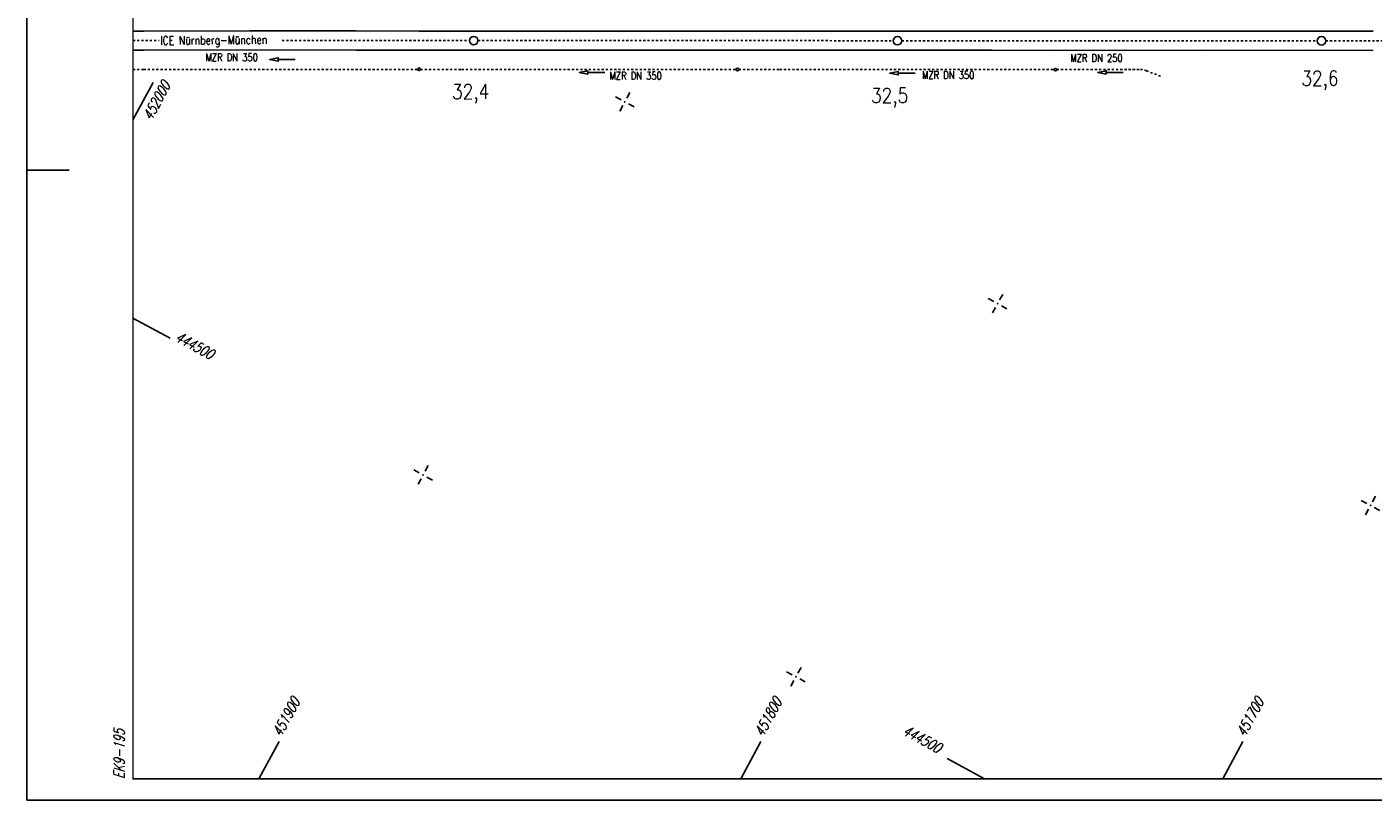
# Model space of a CAD drawing. Extents: x 0 to 1135, y 0 to 420.
# Tile 1 of 36: x 0 to 318, y 0 to 182. Entities that reach past the tile are written whole.
import ezdxf

# ---------------------------------------------------------------- set-up
doc = ezdxf.new("R2010")
doc.units = 0
doc.header["$LTSCALE"] = 2
doc.header["$MEASUREMENT"] = 0
for name, pattern in [('ACAD_ISO03W100', [0.5, 0.25, -0.25]), ('ACAD_ISO10W100W', [0.5, 0.25, -0.25]), ('AUSGEZOGEN', [0])]:
    doc.linetypes.add(name, pattern=pattern)
doc.layers.get('0').update_dxf_attribs({"linetype": 'AUSGEZOGEN'})
for name, color, linetype in [('Bahnachse', 7, 'CONTINUOUS'), ('Gleisachsen', 7, 'CONTINUOUS'), ('NETZ', 250, 'CONTINUOUS'), ('RAHMEN', 250, 'AUSGEZOGEN'), ('SCHRIFT', 7, 'CONTINUOUS'), ('TE', 15, 'CONTINUOUS')]:
    doc.layers.add(name, color=color, linetype=linetype)
doc.styles.add('ROMANS', font='romans.shx', dxfattribs={"width": 0.8})

# ---------------------------------------------------------------- blocks, each defined once
blk = doc.blocks.new('IKR')
at = {"color": 0}
for p, q in [((-2.5, 0), (-1, 0)), ((0, 1), (0, 2.5)), ((1, 0), (2.5, 0)), ((0, -2.5), (0, -1))]:
    blk.add_line(p, q, dxfattribs=at)
blk.add_circle((0, 0), 0.05, dxfattribs=at)
blk.add_point((0, 0), dxfattribs=at)

msp = doc.modelspace()

# ---------------------------------------------------------------- linework, layer by layer
at = {"layer": 'Bahnachse', "linetype": 'ACAD_ISO10W100W'}
for points in [[(25, 179.07), (31.18, 179.07)], [(60.2, 179.06), (104.38, 179.05)], [(106.38, 179.05), (204.36, 179.03)], [(206.36, 179.03), (304.36, 179.01)], [(306.36, 179.01), (353.86, 178.97)]]:
    msp.add_lwpolyline(points, dxfattribs=at)
at = {"layer": 'Bahnachse', "linetype": 'Continuous'}
for centre in [(105.38, 179.05), (205.36, 179.03), (305.36, 179.01)]:
    msp.add_circle(centre, 1, dxfattribs=at)
at = {"layer": 'Gleisachsen', "linetype": 'Continuous'}
for points in [[(25, 181.31), (27.54, 181.31), (52.55, 181.34), (77.56, 181.33), (92.56, 181.31), (102.56, 181.31), (127.57, 181.29), (152.53, 181.28), (167.53, 181.31), (177.54, 181.31), (202.54, 181.29), (227.55, 181.28), (242.56, 181.26), (252.56, 181.26), (277.57, 181.24), (302.57, 181.28), (317.53, 181.26)], [(25, 176.81), (27.53, 176.81), (52.54, 176.84), (77.55, 176.82), (92.55, 176.8), (102.55, 176.81), (127.56, 176.79), (152.57, 176.77), (167.57, 176.8), (177.58, 176.81), (202.53, 176.79), (227.54, 176.77), (242.55, 176.75), (252.55, 176.76), (277.56, 176.74), (302.56, 176.77), (317.57, 176.75)]]:
    msp.add_lwpolyline(points, dxfattribs=at)
at = {"layer": 'NETZ'}
for p, q in [((25.02, 160.34), (29.78, 169.14)), ((54.71, 5.02), (59.47, 13.82)), ((168.4, 5.02), (173.15, 13.82)), ((282.08, 5.02), (286.84, 13.82)), ((225.87, 5.02), (217.07, 9.78))]:
    msp.add_line(p, q, dxfattribs=at)
at = {"layer": 'RAHMEN'}
for p, q in [((0, 420), (0, 0)), ((0, 148.5), (10, 148.5)), ((25.02, 113.64), (33.82, 108.88)), ((0, 0), (950, 0))]:
    msp.add_line(p, q, dxfattribs=at)
at = {"layer": 'RAHMEN', "const_width": 0.35}
msp.add_lwpolyline([(25, 5), (1130, 5), (1130, 415), (25, 415), (25, 5)], dxfattribs=at)
at = {"layer": 'TE', "linetype": 'ACAD_ISO03W100'}
for p, q in [((262.32, 172.25), (259.74, 172.25)), ((264.11, 171.92), (267.53, 170.62))]:
    msp.add_line(p, q, dxfattribs=at)
at = {"layer": 'TE', "linetype": 'Continuous'}
for points in [[(63.27, 174.61), (59.27, 174.59), (59.27, 174.99), (57.27, 174.58), (59.27, 174.19), (59.27, 174.59)], [(136.29, 171.52), (132.29, 171.5), (132.29, 171.9), (130.29, 171.49), (132.29, 171.1), (132.29, 171.5)], [(209.52, 171.38), (205.52, 171.36), (205.52, 171.76), (203.52, 171.35), (205.52, 170.96), (205.52, 171.36)], [(258.6, 171.56), (254.6, 171.54), (254.6, 171.94), (252.6, 171.53), (254.6, 171.14), (254.6, 171.54)]]:
    msp.add_lwpolyline(points, dxfattribs=at)
at = {"layer": 'TE', "linetype": 'ACAD_ISO03W100'}
for points in [[(25, 172.26), (27.52, 172.26), (52.52, 172.25), (77.53, 172.23), (92.23, 172.27)], [(92.83, 172.27), (102.54, 172.27), (127.55, 172.26), (152.55, 172.25), (167.32, 172.23)], [(167.92, 172.23), (177.56, 172.23), (202.52, 172.27), (227.53, 172.26), (242.32, 172.24)], [(242.91, 172.24), (262.32, 172.25)]]:
    msp.add_lwpolyline(points, dxfattribs=at)
at = {"layer": 'TE', "linetype": 'Continuous'}
for centre in [(92.53, 172.29), (167.62, 172.24), (242.61, 172.19)]:
    msp.add_circle(centre, 0.3, dxfattribs=at)
at = {"layer": 'TE', "linetype": 'ACAD_ISO03W100'}
msp.add_arc((262.33, 167.25), 5, 69.146, 90.0286, dxfattribs=at)

# ---------------------------------------------------------------- block references
at = {"layer": 'NETZ', "rotation": 151.5965}
for p in [(141.01, 164.6), (228.97, 117.03), (93.44, 76.64), (316.93, 69.46), (181.4, 29.07)]:
    msp.add_blockref('IKR', p, dxfattribs=at)

# ---------------------------------------------------------------- texts
at = {"layer": 'Bahnachse', "linetype": 'Continuous', "style": 'ROMANS', "width": 0.8337}
for s, oblique, p in [('32,6', 360, (300.63, 168.39)), ('32,4', 0, (100.28, 165.26)), ('32,5', 0, (199.12, 164.35))]:
    msp.add_text(s, height=3.5, rotation=0.3165, dxfattribs=dict(at, oblique=oblique)).set_placement(p)
at = {"layer": 'NETZ', "style": 'ROMANS', "oblique": 16.6, "width": 0.75}
for s, rotation, p in [('452000', 61.5965, (29.37, 160.02)), ('444500', 331.5965, (34.7, 108.4)), ('451900', 61.5965, (59.94, 14.7)), ('451800', 61.5965, (173.63, 14.7)), ('451700', 61.5965, (287.31, 14.7)), ('444500', 331.5965, (206.3, 15.6))]:
    msp.add_text(s, height=2.5, rotation=rotation, dxfattribs=at).set_placement(p)
at = {"layer": 'RAHMEN', "style": 'ROMANS', "oblique": 16.6, "width": 0.75}
msp.add_text('EK9-195', height=2.5, rotation=90, dxfattribs=at).set_placement((23, 5))
at = {"layer": 'SCHRIFT', "style": 'ROMANS', "width": 0.8}
msp.add_text('ICE Nürnberg-München', height=2, rotation=0.5101, dxfattribs=at).set_placement((31.46, 178.06))
at = {"layer": 'TE', "linetype": 'Continuous', "style": 'ROMANS', "width": 0.8}
for s, oblique, p in [('MZR DN 350', 0, (42.14, 174.21)), ('MZR DN 250', 0, (246.12, 174.02)), ('MZR DN 350', 360, (137.42, 169.88)), ('MZR DN 350', 360, (211.15, 170.02))]:
    msp.add_text(s, height=1.8, rotation=359.9962, dxfattribs=dict(at, oblique=oblique)).set_placement(p)

doc.saveas('drawing.dxf')
